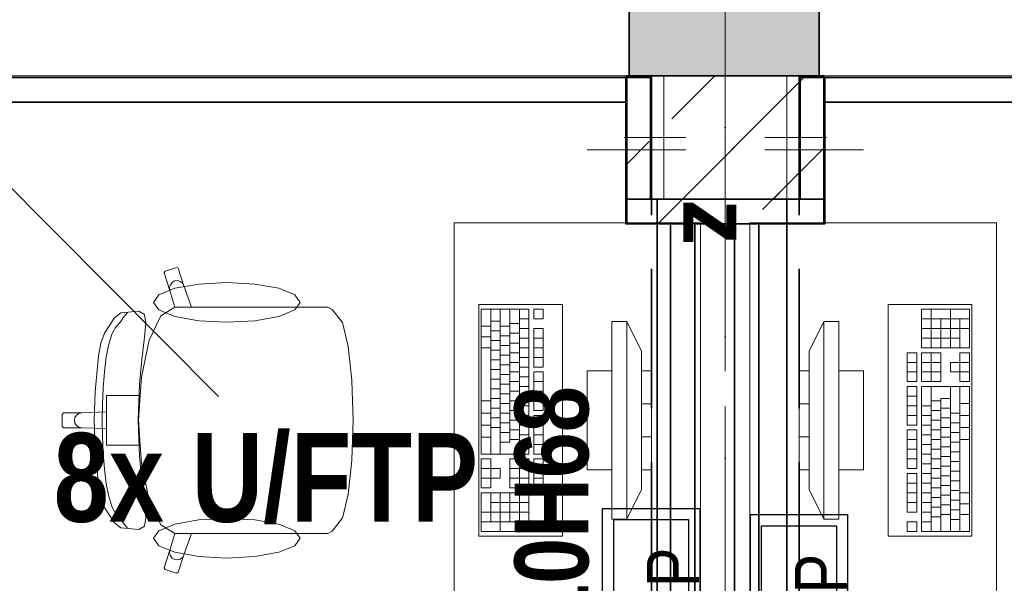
# Model space of a CAD drawing. Header units: millimetres. Extents: x 82175 to 237000, y 24756 to 471700.
# Tile 99 of 256: x 111939 to 113936, y 246630 to 247772. Entities that reach past the tile are written whole.
import ezdxf
from ezdxf.lldxf.tags import DXFTag

# ---------------------------------------------------------------- set-up
doc = ezdxf.new("R2010")
doc.units = ezdxf.units.MM
doc.linetypes.add('Krawędzie ukryte', pattern=[3.912222, 2.822222, -1.09])
doc.linetypes.add('Kropki i Kreski', pattern=[6.702778, 3.527778, -1.763889, 0, -1.411111])
for name, color, linetype, lineweight in [('!! kanał podpoaraperowy z gniazdami', 6, 'Continuous', 35), ('#_EL - opis', 7, 'Continuous', 20), ('\xa0♦elektryczne', 1, 'Continuous', 30), ('\xa0♦IT - opis', 3, 'SOLID', 30)]:
    doc.layers.add(name, color=color, linetype=linetype, lineweight=lineweight)
for name, color, linetype in [('#EL - Teletechnika', 3, 'Continuous'), ('2D - Rysunki i Obrazki', 8, 'Continuous'), ('Konstrukcja - Belki', 8, 'Continuous'), ('Konstrukcja - Siatka mod', 8, 'Continuous'), ('Konstrukcja - Stropy', 8, 'Continuous'), ('Konstrukcja - Słupy', 8, 'Continuous'), ('Konstrukcja - Ściany zewnętrzne', 8, 'Continuous'), ('Okna Archicada', 8, 'Continuous'), ('Wnętrze - Umeblowanie', 8, 'Continuous')]:
    doc.layers.add(name, color=color, linetype=linetype)
doc.styles.add('OP_100', font='ARIALN.TTF', dxfattribs={"width": 0.8, "height": 20})
doc.styles.get("Standard").update_dxf_attribs({"font": 'arial.ttf'})
doc.styles.add('STYL_AUTOMATYCZNY_11', font='txt')
tags = doc.linetypes.add('SOLID', pattern=[10, 10, 0]).pattern_tags.tags
tags[6:7] = [DXFTag(74, 4), DXFTag(75, 0), DXFTag(340, '0'), DXFTag(46, 0.0), DXFTag(50, 0.0), DXFTag(44, 0.0), DXFTag(45, 0.0)]
tags[4:5] = [DXFTag(74, 4), DXFTag(75, 0), DXFTag(340, '0'), DXFTag(46, 0.0), DXFTag(50, 0.0), DXFTag(44, 0.0), DXFTag(45, 0.0)]
pattern_1 = [(45, (-135208.59, 523986.62), (-183.84776, 183.84776), []), (45, (-135300.5, 524078.54), (-183.84776, 183.84776), [195, -65])]

# ---------------------------------------------------------------- blocks, each defined once
blk = doc.blocks.new('MP1')
at = {"layer": '#EL - Teletechnika', "color": 1, "lineweight": 30}
blk.add_lwpolyline([(170, 0), (-170, 0), (-170, 197.2), (170, 197.2)], close=True, dxfattribs=at)
at = {"layer": '#EL - Teletechnika', "color": 7, "lineweight": 30}
blk.add_lwpolyline([(147.2, 22.8), (-147.2, 22.8), (-147.2, 174.4), (147.2, 174.4)], close=True, dxfattribs=at)
at = {"layer": '#EL - Teletechnika', "color": 1, "insert": (0, 54.2), "char_height": 12.023, "attachment_point": 5, "line_spacing_factor": 0.4}
blk.add_mtext('\\fArial Narrow|b0|i0;{\\H8.7679950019x;\\A1;MP}\\A1;\\fTahoma|b1|i0|c238;\\P', dxfattribs=at)

msp = doc.modelspace()

# ---------------------------------------------------------------- hatches: boundary and pattern name
at = {"layer": 'Konstrukcja - Słupy', "linetype": 'Continuous', "lineweight": 25}
h = msp.add_hatch(dxfattribs=at)
h.set_pattern_fill('Beton_zbrojony_0004', color=8, style=0, pattern_type=2)
h.set_pattern_definition(pattern_1)
h.paths.add_polyline_path([(113170, 247358.9), (113570, 247358.9), (113570, 247658.9), (113170, 247658.9)])
h = msp.add_hatch(dxfattribs=at)
h.set_pattern_fill('Beton_zbrojony_0004', color=8, style=0, pattern_type=2)
h.set_pattern_definition(pattern_1)
h.paths.add_polyline_path([(113245, 247408.9), (113495, 247408.9), (113495, 247658.9), (113245, 247658.9)])
at = {"layer": 'Konstrukcja - Ściany zewnętrzne', "linetype": 'Continuous', "lineweight": 13}
msp.add_hatch(color=8, dxfattribs=at).paths.add_polyline_path([(113560, 247958.9), (113175, 247958.9), (113175, 247658.9), (113560, 247658.9)])

# ---------------------------------------------------------------- linework, layer by layer
at = {"layer": '!! kanał podpoaraperowy z gniazdami'}
for points in [[(113168.6, 247655.5), (110402.5, 247655.5), (110402.5, 247605.5), (113168.6, 247605.5)], [(113168.5, 247655.5), (113168.5, 247408.5), (113218.5, 247408.5), (113218.5, 247655.5)], [(113521.5, 247655.5), (113521.5, 247408.5), (113571.5, 247408.5), (113571.5, 247655.5)], [(119235.2, 247655.5), (113571.4, 247655.5), (113571.4, 247605.5), (119235.2, 247605.5)], [(113571.6, 247408.5), (113168.5, 247408.5), (113168.5, 247358.5), (113571.6, 247358.5)], [(113258.5, 247358.5), (113258.5, 244493.5), (113308.5, 244493.5), (113308.5, 247358.5)], [(113388.3, 247358.5), (113388.3, 244493.5), (113438.3, 244493.5), (113438.3, 247358.5)]]:
    msp.add_lwpolyline(points, close=True, dxfattribs=at)
at = {"layer": '2D - Rysunki i Obrazki', "color": 8, "linetype": 'Continuous', "lineweight": 35, "ltscale": 100}
for p, q in [((113231.5, 247408.9), (113231.5, 243992.1)), ((113495, 247408.9), (113231.5, 247408.9)), ((113495, 243992.1), (113495, 247408.9))]:
    msp.add_line(p, q, dxfattribs=at)
at = {"layer": 'Konstrukcja - Belki', "color": 8, "linetype": 'Krawędzie ukryte', "lineweight": 35, "ltscale": 100}
for p, q in [((113220, 247658.9), (113220, 242708.9)), ((113220, 247658.9), (113520, 247658.9)), ((113520, 247658.9), (113520, 242708.9))]:
    msp.add_line(p, q, dxfattribs=at)
at = {"layer": 'Konstrukcja - Belki', "color": 8, "linetype": 'Kropki i Kreski', "lineweight": 13, "ltscale": 100}
msp.add_line((113370, 247658.9), (113370, 242708.9), dxfattribs=at)
at = {"layer": 'Konstrukcja - Siatka mod', "color": 8, "linetype": 'Kropki i Kreski', "lineweight": 13, "ltscale": 100}
msp.add_line((113370, 250764.8), (113370, 233800), dxfattribs=at)
at = {"layer": 'Konstrukcja - Stropy', "color": 8, "linetype": 'Continuous', "lineweight": 13, "ltscale": 100, "flags": 128}
msp.add_lwpolyline([(107140, 240228.9), (110439, 240228.9), (110439, 235178.9), (122510, 235178.9), (122510, 247658.9), (95470, 247658.9), (95470, 235178.9), (107140, 235178.9)], close=True, dxfattribs=at)
at = {"layer": 'Konstrukcja - Słupy', "color": 8, "linetype": 'Continuous', "lineweight": 13, "ltscale": 100}
for p, q in [((113370, 247613.9), (113370, 247738.9)), ((113290, 247533.9), (113165, 247533.9)), ((113450, 247533.9), (113575, 247533.9)), ((113370, 247453.9), (113370, 247328.9))]:
    msp.add_line(p, q, dxfattribs=at)
at = {"layer": 'Konstrukcja - Słupy', "color": 8, "linetype": 'Continuous', "lineweight": 0, "ltscale": 100}
for p, q in [((113370, 247588.9), (113370, 247738.9)), ((113290, 247508.9), (113090, 247508.9)), ((113450, 247508.9), (113650, 247508.9)), ((113370, 247428.9), (113370, 247278.9))]:
    msp.add_line(p, q, dxfattribs=at)
at = {"layer": 'Konstrukcja - Słupy', "color": 8, "linetype": 'Continuous', "lineweight": 35, "ltscale": 100, "flags": 128}
msp.add_lwpolyline([(113170, 247358.9), (113570, 247358.9), (113570, 247658.9), (113170, 247658.9)], close=True, dxfattribs=at)
at = {"layer": 'Konstrukcja - Słupy', "color": 8, "linetype": 'Continuous', "lineweight": 13, "ltscale": 100, "flags": 128}
msp.add_lwpolyline([(113245, 247408.9), (113495, 247408.9), (113495, 247658.9), (113245, 247658.9)], close=True, dxfattribs=at)
at = {"layer": 'Konstrukcja - Słupy', "color": 8, "linetype": 'Continuous', "lineweight": 13, "ltscale": 100}
msp.add_point((113370, 247533.9), dxfattribs=at)
at = {"layer": 'Konstrukcja - Słupy', "color": 8, "linetype": 'Continuous', "lineweight": 0, "ltscale": 100}
msp.add_point((113370, 247508.9), dxfattribs=at)
at = {"layer": 'Konstrukcja - Ściany zewnętrzne', "color": 8, "linetype": 'Continuous', "lineweight": 35, "ltscale": 100}
for p, q in [((113175, 247908.9), (113175, 247658.9)), ((113560, 247908.9), (113560, 247658.9))]:
    msp.add_line(p, q, dxfattribs=at)
at = {"layer": 'Konstrukcja - Ściany zewnętrzne', "color": 8, "linetype": 'Continuous', "lineweight": 35, "ltscale": 100, "flags": 128}
for points in [[(113175, 247658.9), (113245, 247658.9)], [(113495, 247658.9), (113560, 247658.9)]]:
    msp.add_lwpolyline(points, dxfattribs=at)
at = {"layer": 'Okna Archicada', "color": 8, "linetype": 'Continuous', "lineweight": 35, "ltscale": 100}
for p, q in [((113175, 247908.9), (113175, 247658.9)), ((113560, 247908.9), (113560, 247658.9))]:
    msp.add_line(p, q, dxfattribs=at)
at = {"layer": 'Okna Archicada', "color": 8, "linetype": 'Continuous', "lineweight": 13, "ltscale": 100}
for p, q in [((113175, 247658.9), (110395, 247658.9)), ((116280, 247658.9), (113560, 247658.9))]:
    msp.add_line(p, q, dxfattribs=at)
at = {"layer": 'Wnętrze - Umeblowanie', "color": 8, "linetype": 'Continuous', "lineweight": 13, "ltscale": 100}
for p, q in [((112234.1, 247263.2), (112232.2, 247259.4)), ((112232.2, 247259.4), (112243.6, 247224)), ((112256.9, 247270.6), (112234.1, 247263.2)), ((112260.6, 247268.7), (112256.9, 247270.6)), ((112272, 247233.3), (112260.6, 247268.7)), ((112244.5, 247235.5), (112242.9, 247229.8)), ((112248.1, 247240.1), (112244.5, 247235.5)), ((112253.2, 247243), (112248.1, 247240.1)), ((112259, 247243.7), (112253.2, 247243)), ((112264.6, 247242.1), (112259, 247243.7)), ((112269.2, 247238.4), (112264.6, 247242.1)), ((112272, 247233.3), (112269.2, 247238.4)), ((112287.7, 247189.9), (112272, 247233.3)), ((112242.9, 247229.8), (112243.6, 247224)), ((112243.6, 247224), (112253.3, 247189.8)), ((112144.2, 247178.7), (112131, 247168.2)), ((112180.3, 247182), (112144.2, 247178.7)), ((112149.6, 247169.4), (112154.8, 247175.7)), ((112154.8, 247175.7), (112157.4, 247179.4)), ((112191.9, 247175.3), (112180.3, 247182)), ((112194.9, 247158.1), (112191.9, 247175.3)), ((112225.4, 247172.5), (112201.6, 247122.8)), ((112253.3, 247189.8), (112225.4, 247172.5)), ((112253.5, 247189.9), (112253.3, 247189.8)), ((112253.5, 247189.9), (112287.7, 247189.9)), ((112496.8, 247189.9), (112287.7, 247189.9)), ((112532.9, 247189.9), (112496.8, 247189.9)), ((112564, 247189.9), (112532.9, 247189.9)), ((112572.6, 247185.4), (112564, 247189.9)), ((112593.7, 247158.6), (112572.6, 247185.4)), ((112874.8, 247185.9), (112874.8, 246892.1)), ((112971.8, 247185.9), (112874.8, 247185.9)), ((112894.2, 247185.9), (112894.2, 246892.1)), ((112913.6, 247185.9), (112913.6, 246892.1)), ((112933, 247185.9), (112933, 246916.6)), ((112952.4, 247185.9), (112952.4, 246892.1)), ((112971.8, 246892.1), (112971.8, 247185.9)), ((112981.5, 247185.9), (112981.5, 247166.3)), ((113000.9, 247185.9), (112981.5, 247185.9)), ((113000.9, 247166.3), (113000.9, 247185.9)), ((113865.2, 247185.9), (113768.2, 247185.9)), ((113768.2, 247185.9), (113768.2, 247107.5)), ((113787.6, 247107.5), (113787.6, 247185.9)), ((113826.4, 247107.5), (113826.4, 247185.9)), ((113865.2, 247107.5), (113865.2, 247185.9)), ((112131, 247168.2), (112111, 247137.2)), ((112133.4, 247148.7), (112143.5, 247160.4)), ((112143.5, 247160.4), (112149.6, 247169.4)), ((112192.3, 247129.2), (112194.9, 247158.1)), ((112594.6, 247156.4), (112593.7, 247158.6)), ((112605.3, 247110.5), (112594.6, 247156.4)), ((112894.2, 247161.4), (112913.6, 247161.4)), ((112933, 247156.5), (112952.4, 247156.5)), ((112952.4, 247166.3), (112971.8, 247166.3)), ((112981.5, 247166.3), (113000.9, 247166.3)), ((113140, 247160.6), (113140, 246760.6)), ((113170, 247160.6), (113140, 247160.6)), ((113170, 246760.6), (113170, 247160.6)), ((113170, 247160.6), (113200, 247100.6)), ((113570, 247160.6), (113540, 247100.6)), ((113600, 247160.6), (113570, 247160.6)), ((113570, 247160.6), (113570, 246760.6)), ((113600, 246760.6), (113600, 247160.6)), ((113865.2, 247166.3), (113768.2, 247166.3)), ((113807, 247107.5), (113807, 247166.3)), ((113845.8, 247107.5), (113845.8, 247166.3)), ((112111, 247137.2), (112103.7, 247117.2)), ((112119.5, 247115.1), (112125.7, 247135.5)), ((112125.7, 247135.5), (112133.4, 247148.7)), ((112874.8, 247151.6), (112894.2, 247151.6)), ((112894.2, 247141.8), (112913.6, 247141.8)), ((112913.6, 247151.6), (112933, 247151.6)), ((112933, 247136.9), (112952.4, 247136.9)), ((112952.4, 247146.7), (112971.8, 247146.7)), ((112981.5, 247146.7), (112981.5, 247068.4)), ((113000.9, 247146.7), (112981.5, 247146.7)), ((113000.9, 247068.4), (113000.9, 247146.7)), ((113865.2, 247146.7), (113768.2, 247146.7)), ((112103.7, 247117.2), (112098.9, 247091.4)), ((112114.5, 247089.2), (112119.5, 247115.1)), ((112201.6, 247122.8), (112185.8, 247048.4)), ((112186.5, 247083.9), (112192.3, 247129.2)), ((112874.8, 247129.5), (112894.2, 247129.5)), ((112894.2, 247122.2), (112913.6, 247122.2)), ((112913.6, 247132), (112933, 247132)), ((112913.6, 247112.4), (112933, 247112.4)), ((112933, 247117.3), (112952.4, 247117.3)), ((112952.4, 247127.1), (112971.8, 247127.1)), ((112981.5, 247127.1), (113000.9, 247127.1)), ((113845.8, 247127.1), (113768.2, 247127.1)), ((112612.4, 247041.7), (112605.3, 247110.5)), ((112874.8, 247107.5), (112894.2, 247107.5)), ((112894.2, 247102.6), (112913.6, 247102.6)), ((112913.6, 247092.8), (112933, 247092.8)), ((112933, 247097.7), (112952.4, 247097.7)), ((112952.4, 247107.5), (112971.8, 247107.5)), ((112981.5, 247107.5), (113000.9, 247107.5)), ((113200, 247100.6), (113200, 246820.6)), ((113540, 246820.6), (113540, 247100.6)), ((113758.5, 247097.7), (113739.1, 247097.7)), ((113739.1, 247097.7), (113739.1, 247039)), ((113758.5, 247039), (113758.5, 247097.7)), ((113768.2, 247107.5), (113865.2, 247107.5)), ((113807, 247097.7), (113768.2, 247097.7)), ((113768.2, 247097.7), (113768.2, 247039)), ((113787.6, 247039), (113787.6, 247097.7)), ((113807, 247039), (113807, 247097.7)), ((113865.2, 247097.7), (113845.8, 247097.7)), ((113845.8, 247097.7), (113845.8, 247078.1)), ((113865.2, 247039), (113865.2, 247097.7)), ((112098.9, 247091.4), (112091.9, 247018.1)), ((112110.8, 247059.2), (112114.5, 247089.2)), ((112181.8, 247032.9), (112186.5, 247083.9)), ((112894.2, 247083), (112913.6, 247083)), ((112913.6, 247073.2), (112933, 247073.2)), ((112933, 247078.1), (112952.4, 247078.1)), ((112952.4, 247087.9), (112971.8, 247087.9)), ((112981.5, 247087.9), (113000.9, 247087.9)), ((113758.5, 247078.1), (113739.1, 247078.1)), ((113807, 247078.1), (113768.2, 247078.1)), ((113845.8, 247078.1), (113826.4, 247078.1)), ((113826.4, 247078.1), (113826.4, 247058.6)), ((113865.2, 247078.1), (113845.8, 247078.1)), ((113845.8, 247058.6), (113845.8, 247078.1)), ((112108.3, 247026.7), (112110.8, 247059.2)), ((112894.2, 247063.5), (112913.6, 247063.5)), ((112913.6, 247053.7), (112933, 247053.7)), ((112933, 247058.6), (112952.4, 247058.6)), ((112952.4, 247068.4), (112971.8, 247068.4)), ((112981.5, 247068.4), (113000.9, 247068.4)), ((112981.5, 247058.6), (112981.5, 246980.2)), ((113000.9, 247058.6), (112981.5, 247058.6)), ((113000.9, 246980.2), (113000.9, 247058.6)), ((113090, 247060.6), (113090, 246860.6)), ((113140, 247060.6), (113090, 247060.6)), ((113140, 246860.6), (113140, 247060.6)), ((113200, 247060.6), (113200, 246860.6)), ((113220, 247060.6), (113200, 247060.6)), ((113220, 246860.6), (113220, 247060.6)), ((113540, 247060.6), (113520, 247060.6)), ((113520, 247060.6), (113520, 246860.6)), ((113540, 246860.6), (113540, 247060.6)), ((113650, 247060.6), (113600, 247060.6)), ((113600, 247060.6), (113600, 246860.6)), ((113650, 246860.6), (113650, 247060.6)), ((113758.5, 247058.6), (113739.1, 247058.6)), ((113807, 247058.6), (113768.2, 247058.6)), ((113826.4, 247058.6), (113845.8, 247058.6)), ((113845.8, 247058.6), (113845.8, 247039)), ((113865.2, 247058.6), (113845.8, 247058.6)), ((112179.5, 246960.6), (112181.8, 247032.9)), ((112185.8, 247048.4), (112183.4, 247011)), ((112612.5, 247040.7), (112612.4, 247041.7)), ((112615, 246960.6), (112612.5, 247040.7)), ((112894.2, 247043.9), (112913.6, 247043.9)), ((112913.6, 247034.1), (112933, 247034.1)), ((112933, 247039), (112952.4, 247039)), ((112952.4, 247048.8), (112971.8, 247048.8)), ((112981.5, 247039), (113000.9, 247039)), ((113739.1, 247039), (113758.5, 247039)), ((113768.2, 247039), (113807, 247039)), ((113845.8, 247039), (113865.2, 247039)), ((112091.9, 247018.1), (112089.8, 246960.6)), ((112106.8, 246993.4), (112108.3, 247026.7)), ((112894.2, 247024.3), (112913.6, 247024.3)), ((112913.6, 247014.5), (112933, 247014.5)), ((112933, 247019.4), (112952.4, 247019.4)), ((112952.4, 247029.2), (112971.8, 247029.2)), ((112981.5, 247019.4), (113000.9, 247019.4)), ((113758.5, 247029.2), (113739.1, 247029.2)), ((113739.1, 247029.2), (113739.1, 246950.9)), ((113758.5, 246950.9), (113758.5, 247029.2)), ((113865.2, 247029.2), (113768.2, 247029.2)), ((113768.2, 247029.2), (113768.2, 246735.4)), ((113787.6, 246735.4), (113787.6, 247029.2)), ((113826.4, 246735.4), (113826.4, 247029.2)), ((113845.8, 246735.4), (113845.8, 247029.2)), ((113865.2, 246735.4), (113865.2, 247029.2)), ((112106.4, 246960.6), (112106.8, 246993.4)), ((112144.7, 247011), (112114.7, 247011)), ((112114.7, 247011), (112114.7, 246977.5)), ((112183.4, 247011), (112144.7, 247011)), ((112183.4, 247011), (112180.2, 246960.6)), ((112874.8, 246999.8), (112894.2, 246999.8)), ((112894.2, 247004.7), (112913.6, 247004.7)), ((112913.6, 246994.9), (112933, 246994.9)), ((112933, 246999.8), (112952.4, 246999.8)), ((112952.4, 247009.6), (112971.8, 247009.6)), ((112981.5, 246999.8), (113000.9, 246999.8)), ((113200, 246994), (113220, 246994)), ((113540, 246994), (113520, 246994)), ((113758.5, 247009.6), (113739.1, 247009.6)), ((113807, 246999.8), (113787.6, 246999.8)), ((113807, 246735.4), (113807, 247004.7)), ((113826.4, 247004.7), (113807, 247004.7)), ((113865.2, 246994.9), (113845.8, 246994.9)), ((112028, 246975.7), (112025, 246972.7)), ((112025, 246972.7), (112025, 246960.6)), ((112064.9, 246975.7), (112028, 246975.7)), ((112059.2, 246974.6), (112054.3, 246971.3)), ((112064.9, 246975.7), (112059.2, 246974.6)), ((112114.7, 246977.5), (112064.9, 246975.7)), ((112114.7, 246977.5), (112114.7, 246960.6)), ((112874.8, 246975.3), (112894.2, 246975.3)), ((112894.2, 246985.1), (112913.6, 246985.1)), ((112913.6, 246975.3), (112933, 246975.3)), ((112933, 246980.2), (112952.4, 246980.2)), ((112952.4, 246990), (112971.8, 246990)), ((112981.5, 246980.2), (113000.9, 246980.2)), ((113758.5, 246990), (113739.1, 246990)), ((113787.6, 246990), (113768.2, 246990)), ((113807, 246980.2), (113787.6, 246980.2)), ((113826.4, 246985.1), (113807, 246985.1)), ((113845.8, 246975.3), (113826.4, 246975.3)), ((112025, 246948.6), (112025, 246960.6)), ((112051.1, 246966.4), (112049.9, 246960.6)), ((112051.1, 246954.9), (112049.9, 246960.6)), ((112054.3, 246971.3), (112051.1, 246966.4)), ((112054.3, 246950), (112051.1, 246954.9)), ((112091.9, 246903.1), (112089.8, 246960.6)), ((112106.4, 246960.6), (112106.8, 246927.9)), ((112114.7, 246943.8), (112114.7, 246960.6)), ((112179.5, 246960.6), (112181.8, 246888.3)), ((112183.4, 246910.3), (112180.2, 246960.6)), ((112615, 246960.6), (112612.5, 246880.6)), ((112894.2, 246965.5), (112913.6, 246965.5)), ((112913.6, 246955.7), (112933, 246955.7)), ((112933, 246960.6), (112952.4, 246960.6)), ((112952.4, 246970.4), (112971.8, 246970.4)), ((112981.5, 246970.4), (112981.5, 246892.1)), ((113000.9, 246970.4), (112981.5, 246970.4)), ((113000.9, 246892.1), (113000.9, 246970.4)), ((113758.5, 246970.4), (113739.1, 246970.4)), ((113787.6, 246970.4), (113768.2, 246970.4)), ((113807, 246960.6), (113787.6, 246960.6)), ((113826.4, 246965.5), (113807, 246965.5)), ((113845.8, 246955.7), (113826.4, 246955.7)), ((113865.2, 246970.4), (113845.8, 246970.4)), ((112028, 246945.5), (112025, 246948.6)), ((112064.9, 246945.5), (112028, 246945.5)), ((112059.2, 246946.7), (112054.3, 246950)), ((112064.9, 246945.5), (112059.2, 246946.7)), ((112114.7, 246943.8), (112064.9, 246945.5)), ((112114.7, 246910.3), (112114.7, 246943.8)), ((112874.8, 246950.9), (112894.2, 246950.9)), ((112894.2, 246946), (112913.6, 246946)), ((112913.6, 246936.2), (112933, 246936.2)), ((112933, 246941.1), (112952.4, 246941.1)), ((112952.4, 246950.9), (112971.8, 246950.9)), ((112981.5, 246950.9), (113000.9, 246950.9)), ((113739.1, 246950.9), (113758.5, 246950.9)), ((113758.5, 246941.1), (113739.1, 246941.1)), ((113739.1, 246941.1), (113739.1, 246862.7)), ((113758.5, 246862.7), (113758.5, 246941.1)), ((113787.6, 246950.9), (113768.2, 246950.9)), ((113807, 246941.1), (113787.6, 246941.1)), ((113826.4, 246946), (113807, 246946)), ((113845.8, 246936.2), (113826.4, 246936.2)), ((113865.2, 246946), (113845.8, 246946)), ((112106.8, 246927.9), (112108.3, 246894.6)), ((112874.8, 246926.4), (112894.2, 246926.4)), ((112913.6, 246916.6), (112933, 246916.6)), ((112933, 246921.5), (112952.4, 246921.5)), ((112952.4, 246931.3), (112971.8, 246931.3)), ((112981.5, 246931.3), (113000.9, 246931.3)), ((113200, 246927.3), (113220, 246927.3)), ((113540, 246927.3), (113520, 246927.3)), ((113758.5, 246921.5), (113739.1, 246921.5)), ((113787.6, 246931.3), (113768.2, 246931.3)), ((113807, 246921.5), (113787.6, 246921.5)), ((113826.4, 246926.4), (113807, 246926.4)), ((113845.8, 246916.6), (113826.4, 246916.6)), ((113865.2, 246921.5), (113845.8, 246921.5)), ((112098.9, 246829.9), (112091.9, 246903.1)), ((112108.3, 246894.6), (112110.8, 246862.1)), ((112144.7, 246910.3), (112114.7, 246910.3)), ((112183.4, 246910.3), (112144.7, 246910.3)), ((112185.8, 246872.9), (112183.4, 246910.3)), ((112981.5, 246911.7), (113000.9, 246911.7)), ((113758.5, 246901.9), (113739.1, 246901.9)), ((113787.6, 246911.7), (113768.2, 246911.7)), ((113807, 246901.9), (113787.6, 246901.9)), ((113826.4, 246906.8), (113807, 246906.8)), ((113845.8, 246897), (113826.4, 246897)), ((112181.8, 246888.3), (112186.5, 246837.4)), ((112201.6, 246798.5), (112185.8, 246872.9)), ((112612.4, 246879.5), (112605.3, 246810.8)), ((112612.5, 246880.6), (112612.4, 246879.5)), ((112874.8, 246892.1), (112971.8, 246892.1)), ((112874.8, 246882.3), (112874.8, 246823.6)), ((112894.2, 246882.3), (112874.8, 246882.3)), ((112894.2, 246862.7), (112894.2, 246882.3)), ((112933, 246882.3), (112933, 246823.6)), ((112971.8, 246882.3), (112933, 246882.3)), ((112952.4, 246882.3), (112952.4, 246823.6)), ((112971.8, 246823.6), (112971.8, 246882.3)), ((112981.5, 246892.1), (113000.9, 246892.1)), ((112981.5, 246882.3), (112981.5, 246823.6)), ((113000.9, 246882.3), (112981.5, 246882.3)), ((113000.9, 246823.6), (113000.9, 246882.3)), ((113758.5, 246882.3), (113739.1, 246882.3)), ((113787.6, 246892.1), (113768.2, 246892.1)), ((113807, 246882.3), (113787.6, 246882.3)), ((113826.4, 246887.2), (113807, 246887.2)), ((113845.8, 246877.4), (113826.4, 246877.4)), ((112110.8, 246862.1), (112114.5, 246832.1)), ((112874.8, 246862.7), (112894.2, 246862.7)), ((112913.6, 246862.7), (112894.2, 246862.7)), ((112894.2, 246862.7), (112894.2, 246843.1)), ((112913.6, 246843.1), (112913.6, 246862.7)), ((112933, 246862.7), (112971.8, 246862.7)), ((112981.5, 246862.7), (113000.9, 246862.7)), ((113090, 246860.6), (113140, 246860.6)), ((113200, 246860.6), (113220, 246860.6)), ((113520, 246860.6), (113540, 246860.6)), ((113600, 246860.6), (113650, 246860.6)), ((113739.1, 246862.7), (113758.5, 246862.7)), ((113758.5, 246852.9), (113739.1, 246852.9)), ((113739.1, 246852.9), (113739.1, 246774.6)), ((113758.5, 246774.6), (113758.5, 246852.9)), ((113787.6, 246872.5), (113768.2, 246872.5)), ((113787.6, 246852.9), (113768.2, 246852.9)), ((113807, 246862.7), (113787.6, 246862.7)), ((113826.4, 246867.6), (113807, 246867.6)), ((113845.8, 246857.8), (113826.4, 246857.8)), ((112186.5, 246837.4), (112192.3, 246792.1)), ((112874.8, 246843.1), (112894.2, 246843.1)), ((112894.2, 246823.6), (112894.2, 246843.1)), ((112894.2, 246843.1), (112913.6, 246843.1)), ((112933, 246843.1), (112971.8, 246843.1)), ((112981.5, 246843.1), (113000.9, 246843.1)), ((113758.5, 246833.4), (113739.1, 246833.4)), ((113787.6, 246833.4), (113768.2, 246833.4)), ((113807, 246843.1), (113787.6, 246843.1)), ((113826.4, 246848), (113807, 246848)), ((113845.8, 246838.2), (113826.4, 246838.2)), ((112103.7, 246804.1), (112098.9, 246829.9)), ((112114.5, 246832.1), (112119.5, 246806.2)), ((112874.8, 246823.6), (112894.2, 246823.6)), ((112874.8, 246813.8), (112874.8, 246735.4)), ((112971.8, 246813.8), (112874.8, 246813.8)), ((112894.2, 246813.8), (112894.2, 246755)), ((112913.6, 246813.8), (112913.6, 246735.4)), ((112933, 246823.6), (112971.8, 246823.6)), ((112933, 246813.8), (112933, 246755)), ((112952.4, 246813.8), (112952.4, 246735.4)), ((112971.8, 246735.4), (112971.8, 246813.8)), ((112981.5, 246823.6), (113000.9, 246823.6)), ((113170, 246760.6), (113200, 246820.6)), ((113570, 246760.6), (113540, 246820.6)), ((113758.5, 246813.8), (113739.1, 246813.8)), ((113787.6, 246813.8), (113768.2, 246813.8)), ((113807, 246823.6), (113787.6, 246823.6)), ((113826.4, 246828.5), (113807, 246828.5)), ((113845.8, 246818.7), (113826.4, 246818.7)), ((113865.2, 246813.8), (113845.8, 246813.8)), ((112111, 246784.1), (112103.7, 246804.1)), ((112119.5, 246806.2), (112125.7, 246785.8)), ((112225.4, 246748.8), (112201.6, 246798.5)), ((112605.3, 246810.8), (112594.6, 246764.9)), ((112894.2, 246794.2), (112971.8, 246794.2)), ((113758.5, 246794.2), (113739.1, 246794.2)), ((113787.6, 246794.2), (113768.2, 246794.2)), ((113807, 246804), (113787.6, 246804)), ((113826.4, 246808.9), (113807, 246808.9)), ((113845.8, 246799.1), (113826.4, 246799.1)), ((112131, 246753.1), (112111, 246784.1)), ((112125.7, 246785.8), (112133.4, 246772.6)), ((112192.3, 246792.1), (112194.9, 246763.2)), ((112874.8, 246774.6), (112971.8, 246774.6)), ((113739.1, 246774.6), (113758.5, 246774.6)), ((113787.6, 246774.6), (113768.2, 246774.6)), ((113807, 246784.4), (113787.6, 246784.4)), ((113826.4, 246789.3), (113807, 246789.3)), ((113845.8, 246779.5), (113826.4, 246779.5)), ((113865.2, 246791.7), (113845.8, 246791.7)), ((112144.2, 246742.5), (112131, 246753.1)), ((112133.4, 246772.6), (112143.5, 246760.9)), ((112143.5, 246760.9), (112149.6, 246751.9)), ((112194.9, 246763.2), (112191.9, 246746)), ((112593.7, 246762.7), (112572.6, 246735.9)), ((112594.6, 246764.9), (112593.7, 246762.7)), ((112874.8, 246755), (112971.8, 246755)), ((113140, 246760.6), (113170, 246760.6)), ((113570, 246760.6), (113600, 246760.6)), ((113758.5, 246755), (113739.1, 246755)), ((113739.1, 246755), (113739.1, 246735.4)), ((113758.5, 246735.4), (113758.5, 246755)), ((113787.6, 246755), (113768.2, 246755)), ((113807, 246764.8), (113787.6, 246764.8)), ((113826.4, 246769.7), (113807, 246769.7)), ((113845.8, 246759.9), (113826.4, 246759.9)), ((113865.2, 246769.7), (113845.8, 246769.7)), ((112180.3, 246739.2), (112144.2, 246742.5)), ((112149.6, 246751.9), (112154.8, 246745.6)), ((112154.8, 246745.6), (112157.4, 246741.9)), ((112191.9, 246746), (112180.3, 246739.2)), ((112253.3, 246731.5), (112225.4, 246748.8)), ((112572.6, 246735.9), (112564, 246731.4)), ((112874.8, 246735.4), (112971.8, 246735.4)), ((113739.1, 246735.4), (113758.5, 246735.4)), ((113768.2, 246735.4), (113865.2, 246735.4)), ((112243.6, 246697.3), (112253.3, 246731.5)), ((112253.5, 246731.4), (112253.3, 246731.5)), ((112253.5, 246731.4), (112287.7, 246731.4)), ((112287.7, 246731.4), (112272, 246688)), ((112496.8, 246731.4), (112287.7, 246731.4)), ((112532.9, 246731.4), (112496.8, 246731.4)), ((112564, 246731.4), (112532.9, 246731.4)), ((112232.2, 246661.9), (112243.6, 246697.3)), ((112242.9, 246691.5), (112243.6, 246697.3)), ((112244.5, 246685.8), (112242.9, 246691.5)), ((112248.1, 246681.2), (112244.5, 246685.8)), ((112253.2, 246678.3), (112248.1, 246681.2)), ((112259, 246677.6), (112253.2, 246678.3)), ((112264.6, 246679.2), (112259, 246677.6)), ((112272, 246688), (112260.6, 246652.6)), ((112269.2, 246682.9), (112264.6, 246679.2)), ((112272, 246688), (112269.2, 246682.9)), ((112234.1, 246658.1), (112232.2, 246661.9)), ((112256.9, 246650.6), (112234.1, 246658.1)), ((112260.6, 246652.6), (112256.9, 246650.6))]:
    msp.add_line(p, q, dxfattribs=at)
at = {"layer": 'Wnętrze - Umeblowanie', "color": 8, "linetype": 'Continuous', "lineweight": 13, "ltscale": 100, "flags": 128}
for points in [[(113320, 246560.6), (113320, 247360.6), (112820, 247360.6), (112820, 246560.6)], [(113420, 246560.6), (113420, 247360.6), (113920, 247360.6), (113920, 246560.6)], [(112359.1, 247239.9), (112302, 247236.8), (112253.7, 247228.1), (112221.4, 247215.1), (112210, 247199.6), (112221.4, 247184.2), (112253.7, 247171.2), (112302, 247162.5), (112359.1, 247159.4), (112416.1, 247162.5), (112464.4, 247171.2), (112496.7, 247184.2), (112508.1, 247199.6), (112496.7, 247215.1), (112464.4, 247228.1), (112416.1, 247236.8)], [(113040, 247195.6), (112870, 247195.6), (112870, 246725.6), (113040, 246725.6)], [(113700, 246725.6), (113870, 246725.6), (113870, 247195.6), (113700, 247195.6)], [(112359.1, 246681.4), (112302, 246684.4), (112253.7, 246693.2), (112221.4, 246706.2), (112210, 246721.6), (112221.4, 246737), (112253.7, 246750.1), (112302, 246758.8), (112359.1, 246761.9), (112416.1, 246758.8), (112464.4, 246750.1), (112496.7, 246737), (112508.1, 246721.6), (112496.7, 246706.2), (112464.4, 246693.2), (112416.1, 246684.4)]]:
    msp.add_lwpolyline(points, close=True, dxfattribs=at)
at = {"layer": '\xa0♦IT - opis', "color": 7, "linetype": 'Continuous', "lineweight": 0}
msp.add_line((112341.9, 247008.7), (111771.3, 247582.7), dxfattribs=at)

# ---------------------------------------------------------------- block references
at = {"layer": '\xa0♦elektryczne', "rotation": 90}
for p in [(113318, 246612.2), (113618, 246599.6)]:
    msp.add_blockref('MP1', p, dxfattribs=at)

# ---------------------------------------------------------------- texts
at = {"layer": '#_EL - opis', "insert": (112942.5, 244449.1), "char_height": 150, "width": 13225.251, "attachment_point": 1, "rotation": 90, "style": 'OP_100'}
msp.add_mtext('\\fArial|b1|i0|c238|p34;kanał kablowy metalowy 210H68', dxfattribs=at)
at = {"layer": '2D - Rysunki i Obrazki', "color": 8, "linetype": 'Continuous', "lineweight": 35, "insert": (113285, 247408.9), "char_height": 140, "attachment_point": 7, "rotation": 270, "style": 'STYL_AUTOMATYCZNY_11'}
msp.add_mtext('\\A1;{\\pql;\\fF1|b1|i0|c0|p0;\\W1.000000;z}', dxfattribs=at)
at = {"layer": '\xa0♦IT - opis', "insert": (112007.9, 247235), "char_height": 180, "width": 3733.991, "attachment_point": 1, "style": 'OP_100'}
msp.add_mtext('\\C7;\\fArial|b1|i0|c238|p34;\\P8x U/FTP\\P', dxfattribs=at)

doc.saveas('drawing.dxf')
